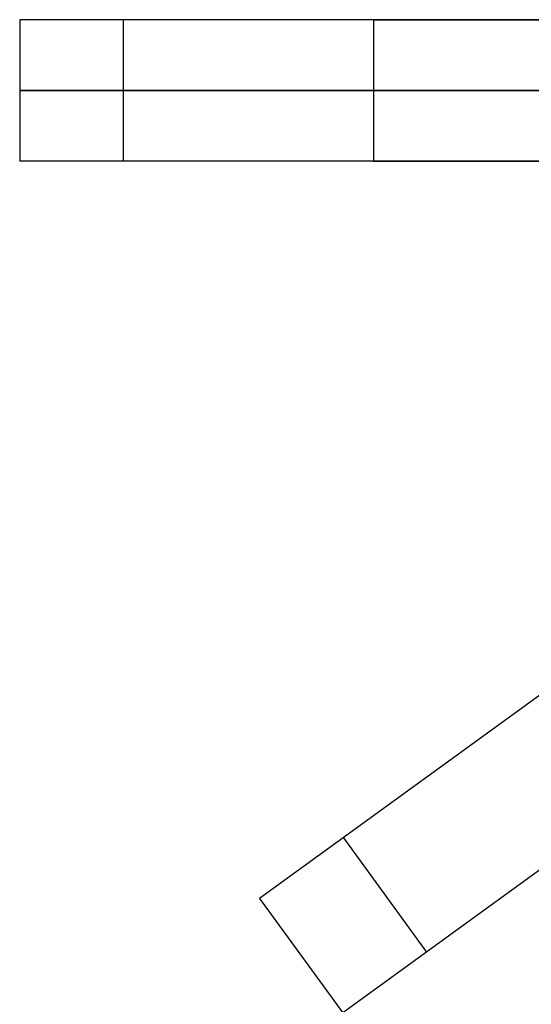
# Model space of a CAD drawing. Header units: centimetres. Extents: x 133.6 to 158.6, y -12.1 to 12.1.
# Tile 2 of 10: x 133.6 to 137.9, y -7.8 to 0.6. Entities that reach past the tile are written whole.
import ezdxf

# ---------------------------------------------------------------- set-up
doc = ezdxf.new("R2010")
doc.units = ezdxf.units.CM
doc.layers.add('Capa 04', color=7, linetype='Continuous')

msp = doc.modelspace()

# ---------------------------------------------------------------- linework, layer by layer
at = {"layer": 'Capa 04', "extrusion": (0, 1, 0)}
for points in [[(-136.5744, -180.0989), (-136.5078, -180.0997), (-136.4406, -180.1019), (-136.3729, -180.1057), (-136.3048, -180.1111), (-136.2362, -180.1181), (-136.1673, -180.1267), (-136.098, -180.137), (-136.0285, -180.149), (-135.9587, -180.1628), (-135.8888, -180.1783), (-135.8189, -180.1956), (-135.7489, -180.2147), (-135.6789, -180.2357), (-135.6091, -180.2585), (-135.5395, -180.2831), (-135.4701, -180.3096), (-135.401, -180.3379), (-135.3323, -180.3681), (-135.2641, -180.4002), (-135.1965, -180.4341), (-135.1294, -180.4698), (-135.0631, -180.5074), (-134.9975, -180.5468), (-134.9327, -180.588), (-134.8689, -180.6309), (-134.806, -180.6755), (-134.7442, -180.7219), (-134.6835, -180.7699), (-134.6239, -180.8195), (-134.5656, -180.8707), (-134.5087, -180.9234), (-134.453, -180.9776), (-134.3988, -181.0332), (-134.3461, -181.0902), (-134.2949, -181.1485), (-134.2453, -181.208), (-134.1973, -181.2688), (-134.151, -181.3306), (-134.1063, -181.3935), (-134.0634, -181.4573), (-134.0222, -181.5221), (-133.9828, -181.5877), (-133.9453, -181.654), (-133.9095, -181.7211), (-133.8756, -181.7887), (-133.8435, -181.8569), (-133.8133, -181.9256), (-133.785, -181.9947), (-133.7585, -182.0641), (-133.7339, -182.1337), (-133.7111, -182.2035), (-133.6902, -182.2735), (-133.671, -182.3435), (-133.6537, -182.4134), (-133.6382, -182.4833), (-133.6244, -182.5531), (-133.6124, -182.6226), (-133.6021, -182.6919), (-133.5935, -182.7608), (-133.5865, -182.8294), (-133.5811, -182.8975), (-133.5773, -182.9652), (-133.5751, -183.0324), (-133.5744, -183.0989)], [(-133.5744, -237.0989), (-133.5751, -237.1655), (-133.5773, -237.2327), (-133.5811, -237.3004), (-133.5865, -237.3685), (-133.5935, -237.4371), (-133.6021, -237.506), (-133.6124, -237.5753), (-133.6244, -237.6448), (-133.6382, -237.7146), (-133.6537, -237.7845), (-133.671, -237.8544), (-133.6902, -237.9244), (-133.7111, -237.9944), (-133.7339, -238.0642), (-133.7585, -238.1338), (-133.785, -238.2032), (-133.8133, -238.2723), (-133.8435, -238.341), (-133.8756, -238.4092), (-133.9095, -238.4768), (-133.9453, -238.5439), (-133.9828, -238.6102), (-134.0222, -238.6758), (-134.0634, -238.7406), (-134.1063, -238.8044), (-134.151, -238.8673), (-134.1973, -238.9291), (-134.2453, -238.9898), (-134.2949, -239.0494), (-134.3461, -239.1077), (-134.3988, -239.1646), (-134.453, -239.2203), (-134.5087, -239.2745), (-134.5656, -239.3272), (-134.6239, -239.3784), (-134.6835, -239.428), (-134.7442, -239.476), (-134.806, -239.5224), (-134.8689, -239.567), (-134.9327, -239.6099), (-134.9975, -239.6511), (-135.0631, -239.6905), (-135.1294, -239.728), (-135.1965, -239.7638), (-135.2641, -239.7977), (-135.3323, -239.8298), (-135.401, -239.86), (-135.4701, -239.8883), (-135.5395, -239.9148), (-135.6091, -239.9394), (-135.6789, -239.9622), (-135.7489, -239.9831), (-135.8189, -240.0023), (-135.8888, -240.0196), (-135.9587, -240.0351), (-136.0285, -240.0489), (-136.098, -240.0609), (-136.1673, -240.0712), (-136.2362, -240.0798), (-136.3048, -240.0868), (-136.3729, -240.0922), (-136.4406, -240.096), (-136.5078, -240.0982), (-136.5744, -240.0989)], [(-136.5744, -180.0989), (-136.5078, -180.0997), (-136.4406, -180.1019), (-136.3729, -180.1057), (-136.3048, -180.1111), (-136.2362, -180.1181), (-136.1673, -180.1267), (-136.098, -180.137), (-136.0285, -180.149), (-135.9587, -180.1628), (-135.8888, -180.1783), (-135.8189, -180.1956), (-135.7489, -180.2147), (-135.6789, -180.2357), (-135.6091, -180.2585), (-135.5395, -180.2831), (-135.4701, -180.3096), (-135.401, -180.3379), (-135.3323, -180.3681), (-135.2641, -180.4002), (-135.1965, -180.4341), (-135.1294, -180.4698), (-135.0631, -180.5074), (-134.9975, -180.5468), (-134.9327, -180.588), (-134.8689, -180.6309), (-134.806, -180.6755), (-134.7442, -180.7219), (-134.6835, -180.7699), (-134.6239, -180.8195), (-134.5656, -180.8707), (-134.5087, -180.9234), (-134.453, -180.9776), (-134.3988, -181.0332), (-134.3461, -181.0902), (-134.2949, -181.1485), (-134.2453, -181.208), (-134.1973, -181.2688), (-134.151, -181.3306), (-134.1063, -181.3935), (-134.0634, -181.4573), (-134.0222, -181.5221), (-133.9828, -181.5877), (-133.9453, -181.654), (-133.9095, -181.7211), (-133.8756, -181.7887), (-133.8435, -181.8569), (-133.8133, -181.9256), (-133.785, -181.9947), (-133.7585, -182.0641), (-133.7339, -182.1337), (-133.7111, -182.2035), (-133.6902, -182.2735), (-133.671, -182.3435), (-133.6537, -182.4134), (-133.6382, -182.4833), (-133.6244, -182.5531), (-133.6124, -182.6226), (-133.6021, -182.6919), (-133.5935, -182.7608), (-133.5865, -182.8294), (-133.5811, -182.8975), (-133.5773, -182.9652), (-133.5751, -183.0324), (-133.5744, -183.0989)], [(-133.5744, -237.0989), (-133.5751, -237.1655), (-133.5773, -237.2327), (-133.5811, -237.3004), (-133.5865, -237.3685), (-133.5935, -237.4371), (-133.6021, -237.506), (-133.6124, -237.5753), (-133.6244, -237.6448), (-133.6382, -237.7146), (-133.6537, -237.7845), (-133.671, -237.8544), (-133.6902, -237.9244), (-133.7111, -237.9944), (-133.7339, -238.0642), (-133.7585, -238.1338), (-133.785, -238.2032), (-133.8133, -238.2723), (-133.8435, -238.341), (-133.8756, -238.4092), (-133.9095, -238.4768), (-133.9453, -238.5439), (-133.9828, -238.6102), (-134.0222, -238.6758), (-134.0634, -238.7406), (-134.1063, -238.8044), (-134.151, -238.8673), (-134.1973, -238.9291), (-134.2453, -238.9898), (-134.2949, -239.0494), (-134.3461, -239.1077), (-134.3988, -239.1646), (-134.453, -239.2203), (-134.5087, -239.2745), (-134.5656, -239.3272), (-134.6239, -239.3784), (-134.6835, -239.428), (-134.7442, -239.476), (-134.806, -239.5224), (-134.8689, -239.567), (-134.9327, -239.6099), (-134.9975, -239.6511), (-135.0631, -239.6905), (-135.1294, -239.728), (-135.1965, -239.7638), (-135.2641, -239.7977), (-135.3323, -239.8298), (-135.401, -239.86), (-135.4701, -239.8883), (-135.5395, -239.9148), (-135.6091, -239.9394), (-135.6789, -239.9622), (-135.7489, -239.9831), (-135.8189, -240.0023), (-135.8888, -240.0196), (-135.9587, -240.0351), (-136.0285, -240.0489), (-136.098, -240.0609), (-136.1673, -240.0712), (-136.2362, -240.0798), (-136.3048, -240.0868), (-136.3729, -240.0922), (-136.4406, -240.096), (-136.5078, -240.0982), (-136.5744, -240.0989)], [(-136.5744, -180.0989), (-136.5078, -180.0997), (-136.4406, -180.1019), (-136.3729, -180.1057), (-136.3048, -180.1111), (-136.2362, -180.1181), (-136.1673, -180.1267), (-136.098, -180.137), (-136.0285, -180.149), (-135.9587, -180.1628), (-135.8888, -180.1783), (-135.8189, -180.1956), (-135.7489, -180.2147), (-135.6789, -180.2357), (-135.6091, -180.2585), (-135.5395, -180.2831), (-135.4701, -180.3096), (-135.401, -180.3379), (-135.3323, -180.3681), (-135.2641, -180.4002), (-135.1965, -180.4341), (-135.1294, -180.4698), (-135.0631, -180.5074), (-134.9975, -180.5468), (-134.9327, -180.588), (-134.8689, -180.6309), (-134.806, -180.6755), (-134.7442, -180.7219), (-134.6835, -180.7699), (-134.6239, -180.8195), (-134.5656, -180.8707), (-134.5087, -180.9234), (-134.453, -180.9776), (-134.3988, -181.0332), (-134.3461, -181.0902), (-134.2949, -181.1485), (-134.2453, -181.208), (-134.1973, -181.2688), (-134.151, -181.3306), (-134.1063, -181.3935), (-134.0634, -181.4573), (-134.0222, -181.5221), (-133.9828, -181.5877), (-133.9453, -181.654), (-133.9095, -181.7211), (-133.8756, -181.7887), (-133.8435, -181.8569), (-133.8133, -181.9256), (-133.785, -181.9947), (-133.7585, -182.0641), (-133.7339, -182.1337), (-133.7111, -182.2035), (-133.6902, -182.2735), (-133.671, -182.3435), (-133.6537, -182.4134), (-133.6382, -182.4833), (-133.6244, -182.5531), (-133.6124, -182.6226), (-133.6021, -182.6919), (-133.5935, -182.7608), (-133.5865, -182.8294), (-133.5811, -182.8975), (-133.5773, -182.9652), (-133.5751, -183.0324), (-133.5744, -183.0989)], [(-133.5744, -237.0989), (-133.5751, -237.1655), (-133.5773, -237.2327), (-133.5811, -237.3004), (-133.5865, -237.3685), (-133.5935, -237.4371), (-133.6021, -237.506), (-133.6124, -237.5753), (-133.6244, -237.6448), (-133.6382, -237.7146), (-133.6537, -237.7845), (-133.671, -237.8544), (-133.6902, -237.9244), (-133.7111, -237.9944), (-133.7339, -238.0642), (-133.7585, -238.1338), (-133.785, -238.2032), (-133.8133, -238.2723), (-133.8435, -238.341), (-133.8756, -238.4092), (-133.9095, -238.4768), (-133.9453, -238.5439), (-133.9828, -238.6102), (-134.0222, -238.6758), (-134.0634, -238.7406), (-134.1063, -238.8044), (-134.151, -238.8673), (-134.1973, -238.9291), (-134.2453, -238.9898), (-134.2949, -239.0494), (-134.3461, -239.1077), (-134.3988, -239.1646), (-134.453, -239.2203), (-134.5087, -239.2745), (-134.5656, -239.3272), (-134.6239, -239.3784), (-134.6835, -239.428), (-134.7442, -239.476), (-134.806, -239.5224), (-134.8689, -239.567), (-134.9327, -239.6099), (-134.9975, -239.6511), (-135.0631, -239.6905), (-135.1294, -239.728), (-135.1965, -239.7638), (-135.2641, -239.7977), (-135.3323, -239.8298), (-135.401, -239.86), (-135.4701, -239.8883), (-135.5395, -239.9148), (-135.6091, -239.9394), (-135.6789, -239.9622), (-135.7489, -239.9831), (-135.8189, -240.0023), (-135.8888, -240.0196), (-135.9587, -240.0351), (-136.0285, -240.0489), (-136.098, -240.0609), (-136.1673, -240.0712), (-136.2362, -240.0798), (-136.3048, -240.0868), (-136.3729, -240.0922), (-136.4406, -240.096), (-136.5078, -240.0982), (-136.5744, -240.0989)]]:
    msp.add_lwpolyline(points, dxfattribs=at)
at = {"layer": 'Capa 04'}
for points in [[(133.5744, 0.6), (133.5744, -0.6)], [(133.5744, 0.6), (133.5744, -0.6)], [(133.5744, 0.6), (133.5744, -0.6)], [(139.5744, 0.6), (133.5744, 0.6)], [(134.453, 0.6), (134.453, -0.6)], [(134.453, 0.6), (134.453, -0.6)], [(140.0744, 0.6), (136.5744, 0.6)], [(136.5744, 0.6), (136.5744, -0.6)], [(136.5744, 0.6), (136.5744, -0.6)], [(136.5744, 0.6), (140.0744, 0.6)], [(140.0744, 0), (136.5744, 0)], [(136.5744, 0), (140.0744, 0)], [(139.5744, -0.6), (133.5744, -0.6)], [(140.0744, -0.6), (136.5744, -0.6)], [(136.5744, -0.6), (140.0744, -0.6)], [(140.4631, -3.3352), (135.609, -6.8619)], [(141.1684, -4.306), (136.3143, -7.8327)], [(136.3198, -6.3454), (137.0252, -7.3163)], [(136.3198, -6.3454), (137.0252, -7.3163)], [(135.609, -6.8619), (136.3143, -7.8327)], [(135.609, -6.8619), (136.3143, -7.8327)], [(135.609, -6.8619), (136.3143, -7.8327)]]:
    msp.add_lwpolyline(points, dxfattribs=at)
at = {"layer": 'Capa 04', "extrusion": (1, 0, 0)}
for points in [[(0.6, -183.0989), (0.6, -230.0989), (0.6, -237.0989)], [(0, -183.0989), (0, -230.0989), (0, -237.0989)], [(-0.6, -183.0989), (-0.6, -230.0989), (-0.6, -237.0989)], [(-6.8619, -183.0989), (-6.8619, -230.0989), (-6.8619, -237.0989)], [(-7.3473, -183.0989), (-7.3473, -230.0989), (-7.3473, -237.0989)]]:
    msp.add_lwpolyline(points, dxfattribs=at)
at = {"layer": 'Capa 04', "extrusion": (-0.587785, 0.809017, 8.42613e-15)}
msp.add_lwpolyline([(-108.6766, -180.0989), (-108.6101, -180.0997), (-108.5429, -180.1019), (-108.4752, -180.1057), (-108.4071, -180.1111), (-108.3385, -180.1181), (-108.2696, -180.1267), (-108.2003, -180.137), (-108.1308, -180.149), (-108.061, -180.1628), (-107.9911, -180.1783), (-107.9212, -180.1956), (-107.8512, -180.2147), (-107.7812, -180.2357), (-107.7114, -180.2585), (-107.6417, -180.2831), (-107.5724, -180.3096), (-107.5033, -180.3379), (-107.4346, -180.3681), (-107.3664, -180.4002), (-107.2988, -180.4341), (-107.2317, -180.4698), (-107.1654, -180.5074), (-107.0998, -180.5468), (-107.035, -180.588), (-106.9712, -180.6309), (-106.9083, -180.6755), (-106.8465, -180.7219), (-106.7857, -180.7699), (-106.7262, -180.8195), (-106.6679, -180.8707), (-106.6109, -180.9234), (-106.5553, -180.9776), (-106.5011, -181.0332), (-106.4484, -181.0902), (-106.3972, -181.1485), (-106.3476, -181.208), (-106.2996, -181.2688), (-106.2532, -181.3306), (-106.2086, -181.3935), (-106.1657, -181.4573), (-106.1245, -181.5221), (-106.0851, -181.5877), (-106.0475, -181.654), (-106.0118, -181.7211), (-105.9779, -181.7887), (-105.9458, -181.8569), (-105.9156, -181.9256), (-105.8873, -181.9947), (-105.8608, -182.0641), (-105.8362, -182.1337), (-105.8134, -182.2035), (-105.7924, -182.2735), (-105.7733, -182.3435), (-105.756, -182.4134), (-105.7405, -182.4833), (-105.7267, -182.5531), (-105.7147, -182.6226), (-105.7044, -182.6919), (-105.6958, -182.7608), (-105.6888, -182.8294), (-105.6834, -182.8975), (-105.6796, -182.9652), (-105.6774, -183.0324), (-105.6766, -183.0989)], dxfattribs=at)
msp.add_lwpolyline([(-108.6766, -180.0989), (-108.6101, -180.0997), (-108.5429, -180.1019), (-108.4752, -180.1057), (-108.4071, -180.1111), (-108.3385, -180.1181), (-108.2696, -180.1267), (-108.2003, -180.137), (-108.1308, -180.149), (-108.061, -180.1628), (-107.9911, -180.1783), (-107.9212, -180.1956), (-107.8512, -180.2147), (-107.7812, -180.2357), (-107.7114, -180.2585), (-107.6417, -180.2831), (-107.5724, -180.3096), (-107.5033, -180.3379), (-107.4346, -180.3681), (-107.3664, -180.4002), (-107.2988, -180.4341), (-107.2317, -180.4698), (-107.1654, -180.5074), (-107.0998, -180.5468), (-107.035, -180.588), (-106.9712, -180.6309), (-106.9083, -180.6755), (-106.8465, -180.7219), (-106.7857, -180.7699), (-106.7262, -180.8195), (-106.6679, -180.8707), (-106.6109, -180.9234), (-106.5553, -180.9776), (-106.5011, -181.0332), (-106.4484, -181.0902), (-106.3972, -181.1485), (-106.3476, -181.208), (-106.2996, -181.2688), (-106.2532, -181.3306), (-106.2086, -181.3935), (-106.1657, -181.4573), (-106.1245, -181.5221), (-106.0851, -181.5877), (-106.0475, -181.654), (-106.0118, -181.7211), (-105.9779, -181.7887), (-105.9458, -181.8569), (-105.9156, -181.9256), (-105.8873, -181.9947), (-105.8608, -182.0641), (-105.8362, -182.1337), (-105.8134, -182.2035), (-105.7924, -182.2735), (-105.7733, -182.3435), (-105.756, -182.4134), (-105.7405, -182.4833), (-105.7267, -182.5531), (-105.7147, -182.6226), (-105.7044, -182.6919), (-105.6958, -182.7608), (-105.6888, -182.8294), (-105.6834, -182.8975), (-105.6796, -182.9652), (-105.6774, -183.0324), (-105.6766, -183.0989)], dxfattribs=at)
at = {"layer": 'Capa 04', "extrusion": (-0.587785, 0.809017, -8.42707e-15)}
msp.add_lwpolyline([(-105.6766, -237.0989), (-105.6774, -237.1655), (-105.6796, -237.2327), (-105.6834, -237.3004), (-105.6888, -237.3685), (-105.6958, -237.4371), (-105.7044, -237.506), (-105.7147, -237.5753), (-105.7267, -237.6448), (-105.7405, -237.7146), (-105.756, -237.7845), (-105.7733, -237.8544), (-105.7924, -237.9244), (-105.8134, -237.9944), (-105.8362, -238.0642), (-105.8608, -238.1338), (-105.8873, -238.2032), (-105.9156, -238.2723), (-105.9458, -238.341), (-105.9779, -238.4092), (-106.0118, -238.4768), (-106.0475, -238.5439), (-106.0851, -238.6102), (-106.1245, -238.6758), (-106.1657, -238.7406), (-106.2086, -238.8044), (-106.2532, -238.8673), (-106.2996, -238.9291), (-106.3476, -238.9898), (-106.3972, -239.0494), (-106.4484, -239.1077), (-106.5011, -239.1646), (-106.5553, -239.2203), (-106.6109, -239.2745), (-106.6679, -239.3272), (-106.7262, -239.3784), (-106.7857, -239.428), (-106.8465, -239.476), (-106.9083, -239.5224), (-106.9712, -239.567), (-107.035, -239.6099), (-107.0998, -239.6511), (-107.1654, -239.6905), (-107.2317, -239.728), (-107.2988, -239.7638), (-107.3664, -239.7977), (-107.4346, -239.8298), (-107.5033, -239.86), (-107.5724, -239.8883), (-107.6417, -239.9148), (-107.7114, -239.9394), (-107.7812, -239.9622), (-107.8512, -239.9831), (-107.9212, -240.0023), (-107.9911, -240.0196), (-108.061, -240.0351), (-108.1308, -240.0489), (-108.2003, -240.0609), (-108.2696, -240.0712), (-108.3385, -240.0798), (-108.4071, -240.0868), (-108.4752, -240.0922), (-108.5429, -240.096), (-108.6101, -240.0982), (-108.6766, -240.0989)], dxfattribs=at)
msp.add_lwpolyline([(-105.6766, -237.0989), (-105.6774, -237.1655), (-105.6796, -237.2327), (-105.6834, -237.3004), (-105.6888, -237.3685), (-105.6958, -237.4371), (-105.7044, -237.506), (-105.7147, -237.5753), (-105.7267, -237.6448), (-105.7405, -237.7146), (-105.756, -237.7845), (-105.7733, -237.8544), (-105.7924, -237.9244), (-105.8134, -237.9944), (-105.8362, -238.0642), (-105.8608, -238.1338), (-105.8873, -238.2032), (-105.9156, -238.2723), (-105.9458, -238.341), (-105.9779, -238.4092), (-106.0118, -238.4768), (-106.0475, -238.5439), (-106.0851, -238.6102), (-106.1245, -238.6758), (-106.1657, -238.7406), (-106.2086, -238.8044), (-106.2532, -238.8673), (-106.2996, -238.9291), (-106.3476, -238.9898), (-106.3972, -239.0494), (-106.4484, -239.1077), (-106.5011, -239.1646), (-106.5553, -239.2203), (-106.6109, -239.2745), (-106.6679, -239.3272), (-106.7262, -239.3784), (-106.7857, -239.428), (-106.8465, -239.476), (-106.9083, -239.5224), (-106.9712, -239.567), (-107.035, -239.6099), (-107.0998, -239.6511), (-107.1654, -239.6905), (-107.2317, -239.728), (-107.2988, -239.7638), (-107.3664, -239.7977), (-107.4346, -239.8298), (-107.5033, -239.86), (-107.5724, -239.8883), (-107.6417, -239.9148), (-107.7114, -239.9394), (-107.7812, -239.9622), (-107.8512, -239.9831), (-107.9212, -240.0023), (-107.9911, -240.0196), (-108.061, -240.0351), (-108.1308, -240.0489), (-108.2003, -240.0609), (-108.2696, -240.0712), (-108.3385, -240.0798), (-108.4071, -240.0868), (-108.4752, -240.0922), (-108.5429, -240.096), (-108.6101, -240.0982), (-108.6766, -240.0989)], dxfattribs=at)
at = {"layer": 'Capa 04', "extrusion": (-0.587785, 0.809017, 9.00438e-15)}
msp.add_lwpolyline([(-108.6766, -180.0989), (-108.6101, -180.0997), (-108.5429, -180.1019), (-108.4752, -180.1057), (-108.4071, -180.1111), (-108.3385, -180.1181), (-108.2696, -180.1267), (-108.2003, -180.137), (-108.1308, -180.149), (-108.061, -180.1628), (-107.9911, -180.1783), (-107.9212, -180.1956), (-107.8512, -180.2147), (-107.7812, -180.2357), (-107.7114, -180.2585), (-107.6417, -180.2831), (-107.5724, -180.3096), (-107.5033, -180.3379), (-107.4346, -180.3681), (-107.3664, -180.4002), (-107.2988, -180.4341), (-107.2317, -180.4698), (-107.1654, -180.5074), (-107.0998, -180.5468), (-107.035, -180.588), (-106.9712, -180.6309), (-106.9083, -180.6755), (-106.8465, -180.7219), (-106.7857, -180.7699), (-106.7262, -180.8195), (-106.6679, -180.8707), (-106.6109, -180.9234), (-106.5553, -180.9776), (-106.5011, -181.0332), (-106.4484, -181.0902), (-106.3972, -181.1485), (-106.3476, -181.208), (-106.2996, -181.2688), (-106.2532, -181.3306), (-106.2086, -181.3935), (-106.1657, -181.4573), (-106.1245, -181.5221), (-106.0851, -181.5877), (-106.0475, -181.654), (-106.0118, -181.7211), (-105.9779, -181.7887), (-105.9458, -181.8569), (-105.9156, -181.9256), (-105.8873, -181.9947), (-105.8608, -182.0641), (-105.8362, -182.1337), (-105.8134, -182.2035), (-105.7924, -182.2735), (-105.7733, -182.3435), (-105.756, -182.4134), (-105.7405, -182.4833), (-105.7267, -182.5531), (-105.7147, -182.6226), (-105.7044, -182.6919), (-105.6958, -182.7608), (-105.6888, -182.8294), (-105.6834, -182.8975), (-105.6796, -182.9652), (-105.6774, -183.0324), (-105.6766, -183.0989)], dxfattribs=at)
at = {"layer": 'Capa 04', "extrusion": (-0.587785, 0.809017, -8.98107e-15)}
msp.add_lwpolyline([(-105.6766, -237.0989), (-105.6774, -237.1655), (-105.6796, -237.2327), (-105.6834, -237.3004), (-105.6888, -237.3685), (-105.6958, -237.4371), (-105.7044, -237.506), (-105.7147, -237.5753), (-105.7267, -237.6448), (-105.7405, -237.7146), (-105.756, -237.7845), (-105.7733, -237.8544), (-105.7924, -237.9244), (-105.8134, -237.9944), (-105.8362, -238.0642), (-105.8608, -238.1338), (-105.8873, -238.2032), (-105.9156, -238.2723), (-105.9458, -238.341), (-105.9779, -238.4092), (-106.0118, -238.4768), (-106.0475, -238.5439), (-106.0851, -238.6102), (-106.1245, -238.6758), (-106.1657, -238.7406), (-106.2086, -238.8044), (-106.2532, -238.8673), (-106.2996, -238.9291), (-106.3476, -238.9898), (-106.3972, -239.0494), (-106.4484, -239.1077), (-106.5011, -239.1646), (-106.5553, -239.2203), (-106.6109, -239.2745), (-106.6679, -239.3272), (-106.7262, -239.3784), (-106.7857, -239.428), (-106.8465, -239.476), (-106.9083, -239.5224), (-106.9712, -239.567), (-107.035, -239.6099), (-107.0998, -239.6511), (-107.1654, -239.6905), (-107.2317, -239.728), (-107.2988, -239.7638), (-107.3664, -239.7977), (-107.4346, -239.8298), (-107.5033, -239.86), (-107.5724, -239.8883), (-107.6417, -239.9148), (-107.7114, -239.9394), (-107.7812, -239.9622), (-107.8512, -239.9831), (-107.9212, -240.0023), (-107.9911, -240.0196), (-108.061, -240.0351), (-108.1308, -240.0489), (-108.2003, -240.0609), (-108.2696, -240.0712), (-108.3385, -240.0798), (-108.4071, -240.0868), (-108.4752, -240.0922), (-108.5429, -240.096), (-108.6101, -240.0982), (-108.6766, -240.0989)], dxfattribs=at)

doc.saveas('drawing.dxf')
